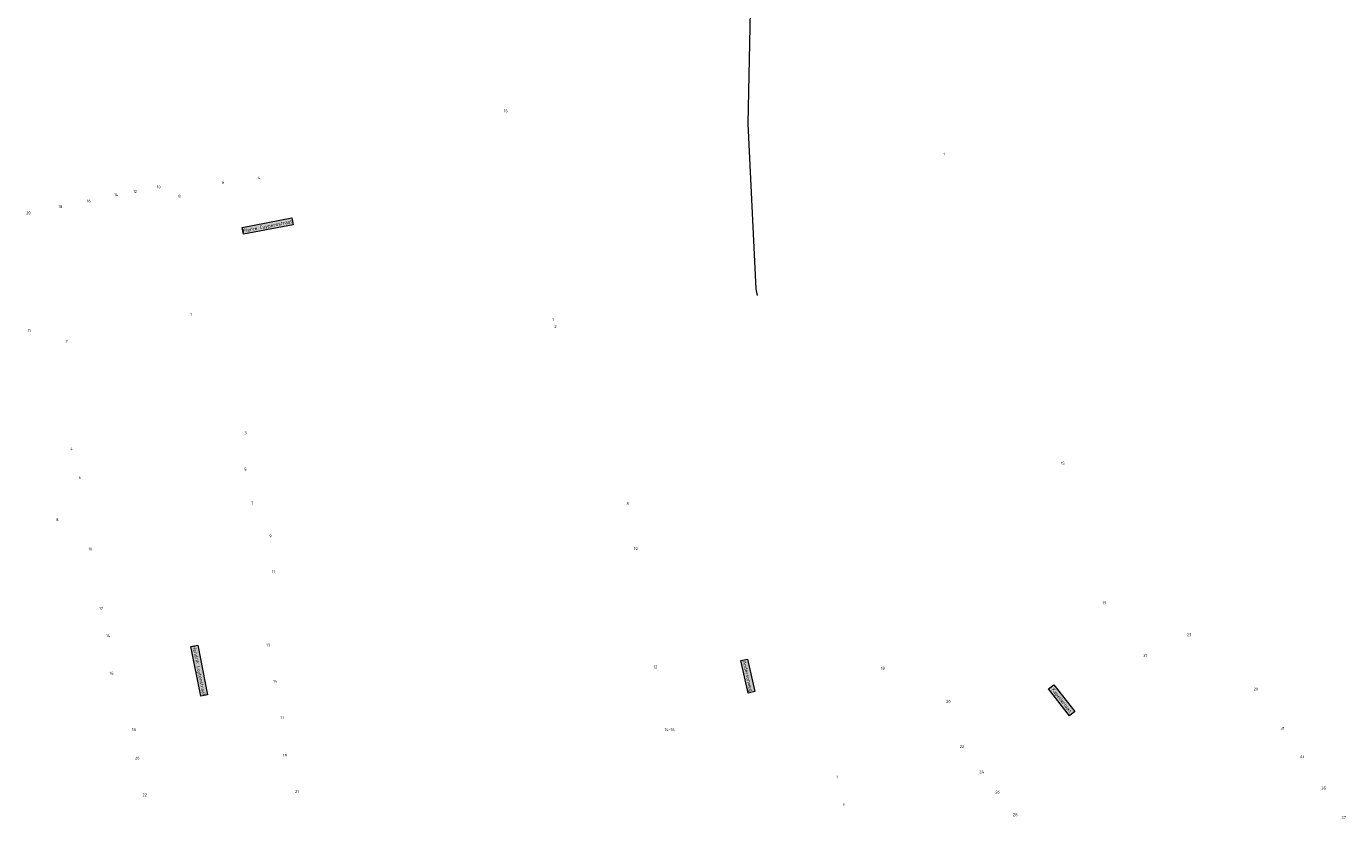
# Model space of a CAD drawing. Header units: metres. Extents: x 196669 to 197735, y 355514 to 356669.
# Tile 2 of 28: x 196935 to 197163, y 355514 to 355651. Entities that reach past the tile are written whole.
import ezdxf
from ezdxf.enums import TextEntityAlignment as Align
from ezdxf.lldxf.tags import DXFTag

# ---------------------------------------------------------------- set-up
doc = ezdxf.new("R2010")
doc.units = ezdxf.units.M
for name, color, linetype, lineweight in [('B-WE-KL-DATA_HDPE40-G', 104, 'KL-GLASVEZEL-N', 20), ('B-WE-OG-BEBOUWING_HUISNUMMER-T35', 252, 'Continuous', 9), ('B-WE-OG-BEBOUWING_STRAATNAAM-T35', 7, 'Continuous', 9)]:
    doc.layers.add(name, color=color, linetype=linetype, lineweight=lineweight)
doc.styles.add('NLCS-ISO-M200-T25', font='NLCS-ISO.ttf', dxfattribs={"height": 0.5})
doc.styles.add('NLCS-ISO-M200-T30', font='NLCS-ISO.ttf', dxfattribs={"height": 0.6})
doc.styles.get("Standard").update_dxf_attribs({"font": 'Microsoft JhengHei.ttf'})
tags = doc.linetypes.add('KL-GLASVEZEL-N', pattern='A,4,-1,[101,NLCS.SHX,S=0.5,R=0,X=0,Y=0],-1,4,-1,["G",Standard,S=1,R=0,X=-0.25,Y=-0.5],-1.5', length=12.5).pattern_tags.tags
tags[18] = DXFTag(74, 10)

msp = doc.modelspace()

# ---------------------------------------------------------------- linework, layer by layer
at = {"layer": 'B-WE-KL-DATA_HDPE40-G', "ltscale": 0.2, "flags": 128}
msp.add_lwpolyline([(197075.567, 355702.318), (197073.842, 355700.742), (197068.528, 355696.526), (197067.024, 355691.862), (197065.775, 355687.277), (197063.057, 355676.807), (197061.538, 355668.524), (197059.873, 355653.776), (197059.508, 355634.173), (197060.887, 355605.642), (197061.095, 355604.492)], dxfattribs=at)

# ---------------------------------------------------------------- texts
at = {"layer": 'B-WE-OG-BEBOUWING_HUISNUMMER-T35', "style": 'NLCS-ISO-M200-T25'}
for s, p in [('16', (197017.619, 355636.457)), ('1', (197093.436, 355628.978)), ('6', (196968.748, 355624.097)), ('4', (196974.964, 355624.874)), ('14', (196950.239, 355621.933)), ('12', (196953.5, 355622.488)), ('10', (196957.588, 355623.274)), ('8', (196961.167, 355621.669)), ('18', (196940.592, 355619.872)), ('16', (196945.476, 355620.832)), ('20', (196935.044, 355618.792)), ('1', (196963.14, 355601.216)), ('1', (197025.798, 355600.334)), ('2', (197026.208, 355599.122)), ('11', (196935.2, 355598.404)), ('2', (196941.652, 355596.553)), ('3', (196972.603, 355580.731)), ('4', (196942.501, 355577.941)), ('5', (196972.566, 355574.41)), ('15', (197113.941, 355575.465)), ('6', (196943.959, 355572.945)), ('7', (196973.732, 355568.53)), ('8', (197038.704, 355568.449)), ('8', (196940.044, 355565.685)), ('9', (196976.902, 355562.856)), ('10', (196945.772, 355560.614)), ('10', (197040.1, 355560.699)), ('11', (196977.429, 355556.694)), ('19', (197121.174, 355551.284)), ('12', (196947.629, 355550.334)), ('14', (196948.819, 355545.583)), ('13', (196976.495, 355543.993)), ('23', (197135.821, 355545.77)), ('21', (197128.225, 355542.184)), ('12', (197043.493, 355540.206)), ('18', (197082.835, 355539.98)), ('16', (196949.432, 355539.118)), ('15', (196977.729, 355537.706)), ('29', (197147.37, 355536.349)), ('20', (197094.165, 355534.212)), ('17', (196978.962, 355531.426)), ('18', (196953.278, 355529.353)), ('14-16', (197045.936, 355529.359)), ('31', (197151.993, 355529.578)), ('22', (197096.511, 355526.429)), ('20', (196953.867, 355524.396)), ('19', (196979.419, 355524.888)), ('33', (197155.345, 355524.669)), ('1', (197074.884, 355521.16)), ('24', (197099.931, 355522.054)), ('35', (197159.076, 355519.204)), ('22', (196955.16, 355518.068)), ('21', (196981.493, 355518.635)), ('3', (197076.021, 355516.417)), ('26', (197102.684, 355518.531)), ('28', (197105.743, 355514.615)), ('37', (197162.537, 355514.136))]:
    msp.add_text(s, height=0.5, dxfattribs=at).set_placement(p, align=Align.MIDDLE)
at = {"layer": 'B-WE-OG-BEBOUWING_STRAATNAAM-T35', "char_height": 0.6, "attachment_point": 2, "style": 'NLCS-ISO-M200-T30', "bg_fill": 17, "box_fill_scale": 1.5, "bg_fill_color": 256, "bg_fill_true_color": 14737364, "bg_fill_transparency": 0}
for s, insert, width, rotation in [('Pierre Cuypersstraat', (196976.357, 355616.794), 8.13265, 11), ('Hendrik Luytenstraat', (196964.884, 355539.611), 8.19802, 281.2), ('Andersonweg', (197059.77, 355538.675), 5.15777, 282.6), ('Kapellerlaan', (197114.006, 355534.613), 5.28245, 307.9)]:
    msp.add_mtext(s, dxfattribs=dict(at, insert=insert, width=width, rotation=rotation))

doc.saveas('drawing.dxf')
